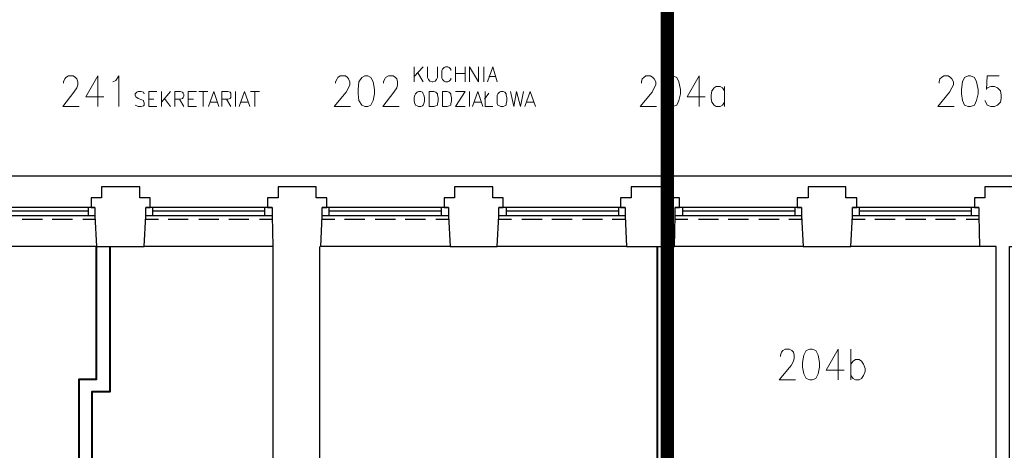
# Model space of a CAD drawing. Header units: millimetres. Extents: x 1 to 17496, y 1 to 30809.
# Tile 191 of 256: x 8773 to 9882, y 22226 to 22710. Entities that reach past the tile are written whole.
import ezdxf

# ---------------------------------------------------------------- set-up
doc = ezdxf.new("R2010")
doc.units = ezdxf.units.MM
doc.linetypes.add('CENTER', pattern=[2, 1.25, -0.25, 0.25, -0.25])
doc.linetypes.add('DASHDOT2', pattern=[0.5, 0.25, -0.125, 0, -0.125])
doc.layers.add('0_Przyz_granicze oddziałów', color=6, linetype='CENTER', lineweight=40)
doc.layers.add('Opisy', color=255, linetype='Continuous')
doc.layers.add('PDF _Geometria', color=7, linetype='Continuous')

msp = doc.modelspace()

# ---------------------------------------------------------------- linework, layer by layer
at = {"layer": '0_Przyz_granicze oddziałów', "linetype": 'DASHDOT2', "lineweight": 53, "ltscale": 500, "const_width": 15}
msp.add_lwpolyline([(9502.6, 23451.5), (9502.6, 21734.1), (9501.4, 21734.1), (9501.4, 21446), (9418.7, 21446), (9418.7, 20362.9), (9426.2, 19447.4), (9426.2, 19447.4)], dxfattribs=at)
at = {"layer": 'Opisy', "lineweight": 18}
for points in [[(9217.5, 22657), (9217.5, 22640.2)], [(9227.6, 22657), (9217.5, 22646.1)], [(9232.6, 22657), (9232.6, 22645.2), (9233.5, 22642.7), (9235.1, 22641), (9237.7, 22640.2), (9238.5, 22640.2), (9241, 22641), (9242.7, 22642.7), (9243.6, 22645.2), (9243.6, 22657)], [(9258.7, 22652.8), (9258.7, 22654.5), (9257, 22656.2), (9255.4, 22657), (9252.8, 22657), (9251.1, 22656.2), (9249.5, 22654.5), (9248.6, 22652.8), (9248.6, 22644.4), (9249.5, 22642.7), (9251.1, 22641), (9252.8, 22640.2), (9255.4, 22640.2), (9257, 22641), (9258.7, 22642.7), (9258.7, 22644.4)], [(9263.8, 22657), (9263.8, 22640.2)], [(9274.7, 22657), (9274.7, 22640.2)], [(9279.8, 22640.2), (9279.8, 22657), (9289.9, 22640.2), (9289.9, 22657)], [(9295.8, 22657), (9295.8, 22640.2)], [(9300, 22640.2), (9305.9, 22657), (9310.9, 22640.2)], [(8822.5, 22638.5), (8822.5, 22640.2), (8824.1, 22643.5), (8825, 22645.2), (8828.3, 22646.9), (8833.4, 22646.9), (8835.9, 22645.2), (8837.6, 22643.5), (8838.5, 22640.2), (8838.5, 22636.8), (8837.6, 22633.4), (8834.2, 22628.4), (8821.6, 22612.4), (8840.1, 22612.4)], [(8861.2, 22612.4), (8861.2, 22646.9), (8847.7, 22623.3), (8867.9, 22623.3)], [(8878, 22640.2), (8881.4, 22641.8), (8884.8, 22646.9), (8884.8, 22612.4)], [(9129, 22638.5), (9129, 22640.2), (9130.7, 22643.5), (9131.5, 22645.2), (9134.1, 22646.9), (9140, 22646.9), (9142.5, 22645.2), (9143.3, 22643.5), (9145, 22640.2), (9145, 22636.8), (9143.3, 22633.4), (9140.8, 22628.4), (9127.3, 22612.4), (9145.9, 22612.4)], [(9182.8, 22638.5), (9182.8, 22640.2), (9184.5, 22643.5), (9185.3, 22645.2), (9188.7, 22646.9), (9193.7, 22646.9), (9196.3, 22645.2), (9198, 22643.5), (9198.8, 22640.2), (9198.8, 22636.8), (9198, 22633.4), (9194.6, 22628.4), (9182, 22612.4), (9200.5, 22612.4)], [(9221.7, 22650.3), (9227.6, 22640.2)], [(9263.8, 22649.4), (9274.7, 22649.4)], [(9301.7, 22646.1), (9309.3, 22646.1)], [(9473.5, 22638.5), (9473.5, 22640.2), (9474.3, 22643.5), (9476, 22645.2), (9478.5, 22646.9), (9483.6, 22646.9), (9486.1, 22645.2), (9487.8, 22643.5), (9489.5, 22640.2), (9489.5, 22636.8), (9487.8, 22633.4), (9485.3, 22628.4), (9471.8, 22612.4), (9490.3, 22612.4)], [(9538.3, 22612.4), (9538.3, 22646.9), (9524.9, 22623.3), (9545.1, 22623.3)], [(9808.7, 22638.5), (9808.7, 22640.2), (9809.5, 22643.5), (9811.2, 22645.2), (9813.8, 22646.9), (9818.8, 22646.9), (9821.3, 22645.2), (9823, 22643.5), (9824.7, 22640.2), (9824.7, 22636.8), (9823, 22633.4), (9820.5, 22628.4), (9807, 22612.4), (9825.5, 22612.4)], [(9876.1, 22646.9), (9862.6, 22646.9), (9861.8, 22631.7), (9862.6, 22633.4), (9866.8, 22635.1), (9871, 22635.1), (9874.4, 22633.4), (9877.8, 22630.1), (9878.6, 22625), (9878.6, 22621.6), (9877.8, 22617.4), (9874.4, 22614.1), (9871, 22612.4), (9866.8, 22612.4), (9862.6, 22614.1), (9861.8, 22615.7), (9860.1, 22619.1)], [(9567, 22630.1), (9564.5, 22633.4), (9561.9, 22635.1), (9557.7, 22635.1), (9555.2, 22633.4), (9552.7, 22630.1), (9551.8, 22625), (9551.8, 22621.6), (9552.7, 22617.4), (9555.2, 22614.1), (9557.7, 22612.4), (9561.9, 22612.4), (9564.5, 22614.1), (9567, 22617.4)], [(9567, 22635.1), (9567, 22612.4)], [(8913.4, 22626.7), (8912.6, 22628.4), (8910, 22629.2), (8906.7, 22629.2), (8905, 22628.4), (8903.3, 22626.7), (8903.3, 22625), (8904.1, 22623.3), (8905, 22622.5), (8906.7, 22621.6), (8910.9, 22619.9), (8912.6, 22619.1), (8912.6, 22618.3), (8913.4, 22616.6), (8913.4, 22614.1), (8912.6, 22613.2), (8910, 22612.4), (8906.7, 22612.4), (8905, 22613.2), (8903.3, 22614.1)], [(8927.7, 22612.4), (8918.5, 22612.4), (8918.5, 22629.2), (8927.7, 22629.2)], [(8918.5, 22620.8), (8924.4, 22620.8)], [(8932.8, 22629.2), (8932.8, 22612.4)], [(8942.9, 22629.2), (8932.8, 22617.4)], [(8936.2, 22621.6), (8942.9, 22612.4)], [(8947.9, 22612.4), (8947.9, 22629.2), (8953.8, 22629.2), (8956.4, 22628.4), (8957.2, 22627.5), (8958.1, 22625.8), (8958.1, 22624.2), (8957.2, 22622.5), (8956.4, 22621.6), (8953.8, 22620.8), (8947.9, 22620.8)], [(8953, 22620.8), (8958.1, 22612.4)], [(8972.4, 22612.4), (8963.1, 22612.4), (8963.1, 22629.2), (8972.4, 22629.2)], [(8963.1, 22620.8), (8969, 22620.8)], [(8974.9, 22629.2), (8985, 22629.2)], [(8979.9, 22629.2), (8979.9, 22612.4)], [(8985.8, 22612.4), (8991.7, 22629.2), (8997.6, 22612.4)], [(9001, 22612.4), (9001, 22629.2), (9007.7, 22629.2), (9010.3, 22628.4), (9011.1, 22627.5), (9011.1, 22622.5), (9010.3, 22621.6), (9007.7, 22620.8), (9001, 22620.8)], [(9006.1, 22620.8), (9011.1, 22612.4)], [(9016.2, 22629.2), (9016.2, 22612.4)], [(9020.4, 22612.4), (9026.3, 22629.2), (9032.2, 22612.4)], [(9033, 22629.2), (9043.1, 22629.2)], [(9038.1, 22629.2), (9038.1, 22612.4)], [(9274.7, 22612.4), (9263.8, 22612.4), (9274.7, 22629.2), (9263.8, 22629.2)], [(9279.8, 22629.2), (9279.8, 22612.4)], [(9283.1, 22612.4), (9289, 22629.2), (9294.9, 22612.4)], [(9296.6, 22620.8), (9301.7, 22627.5)], [(9297.5, 22629.2), (9297.5, 22612.4), (9305.9, 22612.4)], [(9326.1, 22629.2), (9329.5, 22612.4), (9332.8, 22629.2), (9337.1, 22612.4), (9340.4, 22629.2)], [(9342.1, 22612.4), (9348, 22629.2), (9353.9, 22612.4)], [(8988.4, 22617.4), (8995.1, 22617.4)], [(9022.1, 22617.4), (9029.6, 22617.4)], [(9284.8, 22617.4), (9292.4, 22617.4)], [(9344.6, 22617.4), (9352.2, 22617.4)]]:
    msp.add_lwpolyline(points, dxfattribs=at)
for points in [[(9161.9, 22646.9), (9158.5, 22645.2), (9155.1, 22640.2), (9154.3, 22631.7), (9154.3, 22626.7), (9155.1, 22619.1), (9158.5, 22614.1), (9161.9, 22612.4), (9165.2, 22612.4), (9168.6, 22614.1), (9171.1, 22619.1), (9172.8, 22626.7), (9172.8, 22631.7), (9171.1, 22640.2), (9168.6, 22645.2), (9165.2, 22646.9)], [(9506.3, 22646.9), (9502.1, 22645.2), (9499.6, 22640.2), (9498.8, 22631.7), (9498.8, 22626.7), (9499.6, 22619.1), (9502.1, 22614.1), (9506.3, 22612.4), (9508.9, 22612.4), (9513.1, 22614.1), (9515.6, 22619.1), (9517.3, 22626.7), (9517.3, 22631.7), (9515.6, 22640.2), (9513.1, 22645.2), (9508.9, 22646.9)], [(9841.5, 22646.9), (9837.3, 22645.2), (9834.8, 22640.2), (9834, 22631.7), (9834, 22626.7), (9834.8, 22619.1), (9837.3, 22614.1), (9841.5, 22612.4), (9844.1, 22612.4), (9848.3, 22614.1), (9850.8, 22619.1), (9852.5, 22626.7), (9852.5, 22631.7), (9850.8, 22640.2), (9848.3, 22645.2), (9844.1, 22646.9)], [(9222.5, 22629.2), (9220.8, 22628.4), (9219.1, 22626.7), (9218.3, 22625), (9217.5, 22622.5), (9217.5, 22618.3), (9218.3, 22615.7), (9219.1, 22614.1), (9220.8, 22613.2), (9222.5, 22612.4), (9225, 22612.4), (9226.7, 22613.2), (9227.6, 22614.1), (9228.4, 22615.7), (9229.2, 22618.3), (9229.2, 22622.5), (9228.4, 22625), (9227.6, 22626.7), (9226.7, 22628.4), (9225, 22629.2)], [(9234.3, 22612.4), (9234.3, 22629.2), (9239.4, 22629.2), (9241.9, 22628.4), (9243.6, 22626.7), (9243.6, 22625), (9244.4, 22622.5), (9244.4, 22618.3), (9243.6, 22615.7), (9243.6, 22614.1), (9241.9, 22613.2), (9239.4, 22612.4)], [(9249.5, 22612.4), (9249.5, 22629.2), (9254.5, 22629.2), (9257, 22628.4), (9258.7, 22626.7), (9258.7, 22625), (9259.6, 22622.5), (9259.6, 22618.3), (9258.7, 22615.7), (9258.7, 22614.1), (9257, 22613.2), (9254.5, 22612.4)], [(9315.2, 22629.2), (9313.5, 22628.4), (9311.8, 22626.7), (9310.9, 22625), (9310.9, 22615.7), (9311.8, 22614.1), (9313.5, 22613.2), (9315.2, 22612.4), (9317.7, 22612.4), (9319.4, 22613.2), (9321, 22614.1), (9321, 22615.7), (9321.9, 22618.3), (9321.9, 22622.5), (9321, 22625), (9321, 22626.7), (9319.4, 22628.4), (9317.7, 22629.2)]]:
    msp.add_lwpolyline(points, close=True, dxfattribs=at)
at = {"layer": 'PDF _Geometria', "lineweight": 25}
for points in [[(11472.9, 22534), (11274.2, 22534), (11074.6, 22534), (10875.8, 22534), (10677, 22534), (10478.3, 22534), (10279.5, 22534), (10079.9, 22534), (9881.1, 22534), (9682.4, 22534), (9483.6, 22534), (9284.8, 22534), (9085.2, 22534), (8886.5, 22534), (8687.7, 22534)], [(8859.5, 22454.9), (8913.4, 22454.9), (8915.1, 22489.4), (8915.1, 22498.7), (8920.2, 22498.7), (8920.2, 22509.6), (8908.4, 22509.6), (8908.4, 22522.2), (8886.5, 22522.2), (8865.4, 22522.2), (8865.4, 22509.6), (8853.6, 22509.6), (8853.6, 22498.7), (8857.8, 22498.7), (8857.8, 22489.4), (8859.5, 22454.9), (8714.6, 22454.9)], [(9257.9, 22454.9), (9310.9, 22454.9), (9312.6, 22489.4), (9312.6, 22498.7), (9317.7, 22498.7), (9317.7, 22509.6), (9305.9, 22509.6), (9305.9, 22522.2), (9284.8, 22522.2), (9262.9, 22522.2), (9262.9, 22509.6), (9251.1, 22509.6), (9251.1, 22498.7), (9256.2, 22498.7), (9256.2, 22489.4), (9257.9, 22454.9), (9112.2, 22454.9), (9113.9, 22489.4), (9113.9, 22498.7), (9118.9, 22498.7), (9118.9, 22509.6), (9107.1, 22509.6), (9107.1, 22522.2), (9085.2, 22522.2), (9064.2, 22522.2), (9064.2, 22509.6), (9052.4, 22509.6), (9052.4, 22498.7), (9057.4, 22498.7), (9057.4, 22489.4), (9058.3, 22454.9), (8913.4, 22454.9)], [(9456.6, 22454.9), (9510.6, 22454.9), (9511.4, 22489.4), (9511.4, 22498.7), (9516.4, 22498.7), (9516.4, 22509.6), (9504.7, 22509.6), (9504.7, 22522.2), (9483.6, 22522.2), (9461.7, 22522.2), (9461.7, 22509.6), (9449.9, 22509.6), (9449.9, 22498.7), (9455, 22498.7), (9455, 22489.4), (9456.6, 22454.9), (9310.9, 22454.9)], [(9655.4, 22454.9), (9709.3, 22454.9), (9711, 22489.4), (9711, 22498.7), (9716.1, 22498.7), (9716.1, 22509.6), (9703.4, 22509.6), (9703.4, 22522.2), (9682.4, 22522.2), (9661.3, 22522.2), (9661.3, 22509.6), (9648.7, 22509.6), (9648.7, 22498.7), (9653.7, 22498.7), (9653.7, 22489.4), (9655.4, 22454.9), (9510.6, 22454.9)], [(9751.4, 21744.9), (9939.2, 21744.9), (9939.2, 21789.5), (9887.9, 21789.5), (9887.9, 22454.9), (9908.1, 22454.9), (9909.8, 22489.4), (9909.8, 22498.7), (9914.8, 22498.7), (9914.8, 22509.6), (9903, 22509.6), (9903, 22522.2), (9881.1, 22522.2), (9860.1, 22522.2), (9860.1, 22509.6), (9848.3, 22509.6), (9848.3, 22498.7), (9853.3, 22498.7), (9853.3, 22489.4), (9854.2, 22454.9), (9709.3, 22454.9)], [(8857.8, 22498.7), (8716.3, 22498.7)], [(8857.8, 22489.4), (8716.3, 22489.4)], [(8850.2, 22494.5), (8723.9, 22494.5)], [(8850.2, 22498.7), (8850.2, 22489.4)], [(9057.4, 22498.7), (8915.1, 22498.7)], [(9057.4, 22489.4), (8915.1, 22489.4)], [(8922.7, 22498.7), (8922.7, 22489.4)], [(9049, 22494.5), (8922.7, 22494.5)], [(9049, 22498.7), (9049, 22489.4)], [(9256.2, 22498.7), (9113.9, 22498.7)], [(9256.2, 22489.4), (9113.9, 22489.4)], [(9121.4, 22498.7), (9121.4, 22489.4)], [(9247.8, 22494.5), (9121.4, 22494.5)], [(9247.8, 22498.7), (9247.8, 22489.4)], [(9455, 22498.7), (9312.6, 22498.7)], [(9455, 22489.4), (9312.6, 22489.4)], [(9321, 22498.7), (9321, 22489.4)], [(9447.4, 22494.5), (9321, 22494.5)], [(9447.4, 22498.7), (9447.4, 22489.4)], [(9653.7, 22498.7), (9511.4, 22498.7)], [(9653.7, 22489.4), (9511.4, 22489.4)], [(9519.8, 22498.7), (9519.8, 22489.4)], [(9646.1, 22494.5), (9519.8, 22494.5)], [(9646.1, 22498.7), (9646.1, 22489.4)], [(9853.3, 22498.7), (9711, 22498.7)], [(9853.3, 22489.4), (9711, 22489.4)], [(9718.6, 22498.7), (9718.6, 22489.4)], [(9844.9, 22494.5), (9718.6, 22494.5)], [(9844.9, 22498.7), (9844.9, 22489.4)], [(8798.9, 22485.2), (8776.1, 22485.2)], [(8832.6, 22485.2), (8809.8, 22485.2)], [(8858.7, 22485.2), (8844.4, 22485.2)], [(8929.4, 22485.2), (8915.1, 22485.2)], [(8963.1, 22485.2), (8940.4, 22485.2)], [(8997.6, 22485.2), (8974.9, 22485.2)], [(9031.3, 22485.2), (9008.6, 22485.2)], [(9057.4, 22485.2), (9043.1, 22485.2)], [(9128.2, 22485.2), (9113.9, 22485.2)], [(9161.9, 22485.2), (9139.1, 22485.2)], [(9196.4, 22485.2), (9173.7, 22485.2)], [(9230.1, 22485.2), (9207.3, 22485.2)], [(9256.2, 22485.2), (9241.9, 22485.2)], [(9326.9, 22485.2), (9312.6, 22485.2)], [(9361.5, 22485.2), (9338.7, 22485.2)], [(9395.2, 22485.2), (9372.4, 22485.2)], [(9429.7, 22485.2), (9407, 22485.2)], [(9455, 22485.2), (9440.6, 22485.2)], [(9525.7, 22485.2), (9511.4, 22485.2)], [(9560.2, 22485.2), (9537.5, 22485.2)], [(9593.9, 22485.2), (9571.2, 22485.2)], [(9628.5, 22485.2), (9605.7, 22485.2)], [(9654.6, 22485.2), (9639.4, 22485.2)], [(9725.3, 22485.2), (9710.2, 22485.2)], [(9759, 22485.2), (9736.3, 22485.2)], [(9793.5, 22485.2), (9770.8, 22485.2)], [(9827.2, 22485.2), (9804.5, 22485.2)], [(9853.3, 22485.2), (9839, 22485.2)], [(9058.3, 22456.6), (9058.3, 21789.5), (8972.4, 21789.5), (8972.4, 21744.9), (9225.9, 21744.9), (9225.9, 21789.5), (9111.3, 21789.5), (9111.3, 22454.9)], [(9647.8, 21789.5), (9872.7, 21789.5), (9872.7, 22454.9), (9854.2, 22454.9)]]:
    msp.add_lwpolyline(points, dxfattribs=at)
at = {"layer": 'PDF _Geometria', "lineweight": 40}
for points in [[(8874.7, 22454.9), (8874.7, 22291.5), (8854.5, 22291.5), (8854.5, 22107.9), (8840.1, 22107.9), (8840.1, 22305.8), (8859.5, 22305.8), (8859.5, 22454.9)], [(9491.2, 22454.9), (9491.2, 22038.8), (9342.1, 22038.8), (9342.1, 21789.5), (9357.3, 21789.5), (9357.3, 21919.2), (9401.1, 21919.2), (9401.1, 21934.4), (9357.3, 21934.4), (9357.3, 22023.7), (9491.2, 22023.7), (9491.2, 21789.5)], [(9506.3, 21789.5), (9506.3, 22191.3), (9510.2, 22191.3), (9510.2, 22206.4), (9506.3, 22206.4), (9506.3, 22454.9)]]:
    msp.add_lwpolyline(points, dxfattribs=at)
at = {"layer": 'PDF _Geometria', "lineweight": 18}
for points in [[(8920.2, 22454.9), (8902.5, 22454.9)], [(9567.8, 22454.9), (9550.1, 22454.9)], [(9058.3, 22329.4), (9058.3, 22347.1)], [(9630.1, 22331.1), (9630.1, 22332.7), (9631, 22336.1), (9632.7, 22337.8), (9635.2, 22339.5), (9640.3, 22339.5), (9642.8, 22337.8), (9644.5, 22336.1), (9645.3, 22332.7), (9645.3, 22329.4), (9644.5, 22326), (9641.9, 22321), (9628.5, 22305), (9647, 22305)], [(9695, 22305), (9695, 22339.5), (9681.5, 22315.9), (9701.7, 22315.9)], [(9709.3, 22339.5), (9709.3, 22305)], [(9709.3, 22322.6), (9711.8, 22326), (9714.4, 22327.7), (9718.6, 22327.7), (9721.1, 22326), (9723.6, 22322.6), (9725.3, 22317.6), (9725.3, 22314.2), (9723.6, 22310), (9721.1, 22306.6), (9718.6, 22305), (9714.4, 22305), (9711.8, 22306.6), (9709.3, 22310)]]:
    msp.add_lwpolyline(points, dxfattribs=at)
for points in [[(8859.5, 22420.3), (8859.5, 22401.8)], [(8874.7, 22401.8), (8874.7, 22420.3)], [(9491.2, 22420.3), (9491.2, 22401.8)], [(9506.3, 22401.8), (9506.3, 22420.3)], [(9663, 22339.5), (9658.8, 22337.8), (9656.3, 22332.7), (9654.6, 22324.3), (9654.6, 22319.3), (9656.3, 22311.7), (9658.8, 22306.6), (9663, 22305), (9665.5, 22305), (9669.7, 22306.6), (9672.3, 22311.7), (9673.9, 22319.3), (9673.9, 22324.3), (9672.3, 22332.7), (9669.7, 22337.8), (9665.5, 22339.5)], [(8840.1, 22263.7), (8840.1, 22246)], [(8854.5, 22246), (8854.5, 22263.7)]]:
    msp.add_lwpolyline(points, close=True, dxfattribs=at)

doc.saveas('drawing.dxf')
